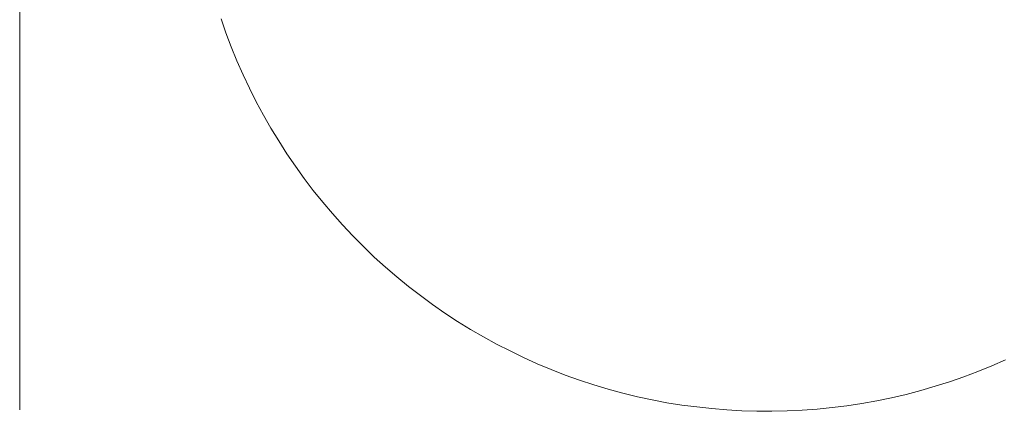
# Model space of a CAD drawing. Header units: inches. Extents: x 53.8 to 138.7, y -177.6 to -117.9.
# Tile 1 of 4: x 57.1 to 107.6, y -177.6 to -157.5. Entities that reach past the tile are written whole.
import ezdxf

# ---------------------------------------------------------------- set-up
doc = ezdxf.new("R2010")
doc.units = ezdxf.units.IN
doc.header["$MEASUREMENT"] = 0
doc.linetypes.add('AI-Linetype-1', pattern=[2.968903, 1.484451, -1.484451])
doc.layers.add('Capa 1', color=7, linetype='Continuous')

msp = doc.modelspace()

# ---------------------------------------------------------------- linework, layer by layer
at = {"layer": 'Capa 1', "color": 7, "lineweight": 9}
msp.add_lwpolyline([(57.058, -118.658), (57.058, -177.533)], dxfattribs=at)
at = {"layer": 'Capa 1', "color": 252, "linetype": 'AI-Linetype-1', "lineweight": 5}
msp.add_lwpolyline([(67.392, -157.454), (67.644, -158.182), (67.918, -158.9), (68.211, -159.619), (68.525, -160.328), (68.849, -161.025), (69.203, -161.714), (69.566, -162.402), (69.951, -163.07), (70.356, -163.727), (70.771, -164.385), (71.207, -165.022), (71.662, -165.65), (72.127, -166.268), (72.613, -166.865), (73.109, -167.462), (73.625, -168.038), (74.152, -168.595), (74.698, -169.151), (75.254, -169.688), (75.831, -170.204), (76.418, -170.71), (77.015, -171.195), (77.632, -171.671), (78.249, -172.127), (78.887, -172.572), (79.535, -172.997), (80.192, -173.402), (80.861, -173.786), (81.538, -174.161), (82.227, -174.514), (82.925, -174.849), (83.623, -175.172), (84.341, -175.466), (85.06, -175.749), (85.789, -176.013), (86.528, -176.255), (87.266, -176.478), (88.015, -176.68), (88.764, -176.862), (89.523, -177.025), (90.282, -177.176), (91.041, -177.287), (91.81, -177.389), (92.58, -177.47), (93.348, -177.54), (94.117, -177.581), (94.896, -177.602), (95.665, -177.611), (96.444, -177.591), (97.213, -177.551), (97.983, -177.5), (98.752, -177.419), (99.52, -177.328), (100.29, -177.206), (101.049, -177.075), (101.809, -176.924), (102.556, -176.741), (103.305, -176.549), (104.044, -176.327), (104.783, -176.094), (105.511, -175.841), (106.24, -175.567), (106.949, -175.275), (107.657, -174.96)], dxfattribs=at)

doc.saveas('drawing.dxf')
